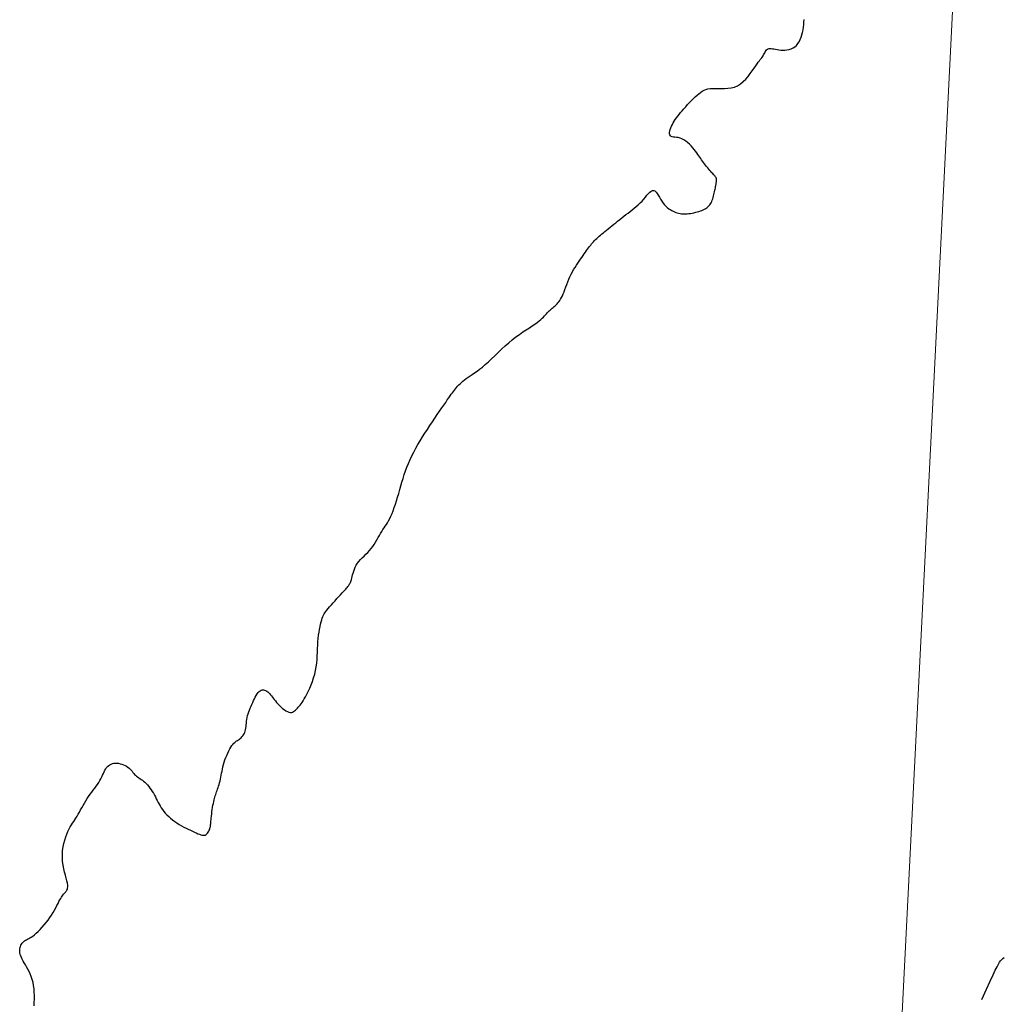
# Model space of a CAD drawing. Header units: millimetres. Extents: x 32690613 to 32693367, y 5343692 to 5344708.
# Tile 215 of 256: x 32692636 to 32692669, y 5343847 to 5343880. Entities that reach past the tile are written whole.
import ezdxf

# ---------------------------------------------------------------- set-up
doc = ezdxf.new("R2010")
doc.units = ezdxf.units.MM
doc.header["$LTSCALE"] = 20
doc.layers.get('0').update_dxf_attribs({"lineweight": 18})
doc.layers.get('Defpoints').update_dxf_attribs({"color": 11, "lineweight": 18})
doc.layers.add('02-DGM_HL_492.50', color=92, linetype='Continuous')
doc.layers.add('02-DGM_HL_493.00', color=102, linetype='Continuous')

# ---------------------------------------------------------------- blocks, each defined once
blk = doc.blocks.new('A$C78070446')
blk.add_line((4469989.147, 5343046.051), (4469922.857, 5342307.181))

msp = doc.modelspace()

# ---------------------------------------------------------------- linework, layer by layer
at = {"layer": '02-DGM_HL_492.50', "elevation": 492.5, "flags": 128}
msp.add_lwpolyline([(32692636.165, 5343847.11), (32692636.174, 5343847.222), (32692636.179, 5343847.336), (32692636.179, 5343847.451), (32692636.175, 5343847.566), (32692636.165, 5343847.68), (32692636.151, 5343847.791), (32692636.131, 5343847.898), (32692636.105, 5343848), (32692636.073, 5343848.096), (32692636.037, 5343848.186), (32692635.997, 5343848.27), (32692635.956, 5343848.349), (32692635.913, 5343848.423), (32692635.872, 5343848.493), (32692635.833, 5343848.559), (32692635.797, 5343848.622), (32692635.766, 5343848.682), (32692635.739, 5343848.739), (32692635.718, 5343848.793), (32692635.701, 5343848.845), (32692635.689, 5343848.895), (32692635.682, 5343848.943), (32692635.68, 5343848.988), (32692635.683, 5343849.032), (32692635.691, 5343849.075), (32692635.703, 5343849.115), (32692635.72, 5343849.153), (32692635.74, 5343849.189), (32692635.763, 5343849.223), (32692635.789, 5343849.253), (32692635.817, 5343849.28), (32692635.846, 5343849.304), (32692635.878, 5343849.325), (32692635.911, 5343849.343), (32692635.946, 5343849.361), (32692635.984, 5343849.381), (32692636.026, 5343849.404), (32692636.071, 5343849.431), (32692636.121, 5343849.465), (32692636.176, 5343849.508), (32692636.236, 5343849.559), (32692636.301, 5343849.62), (32692636.368, 5343849.687), (32692636.437, 5343849.761), (32692636.506, 5343849.84), (32692636.574, 5343849.922), (32692636.64, 5343850.006), (32692636.701, 5343850.092), (32692636.758, 5343850.177), (32692636.81, 5343850.262), (32692636.857, 5343850.344), (32692636.9, 5343850.423), (32692636.94, 5343850.498), (32692636.976, 5343850.568), (32692637.009, 5343850.632), (32692637.039, 5343850.689), (32692637.067, 5343850.738), (32692637.094, 5343850.781), (32692637.118, 5343850.818), (32692637.141, 5343850.849), (32692637.163, 5343850.877), (32692637.184, 5343850.902), (32692637.204, 5343850.925), (32692637.224, 5343850.946), (32692637.244, 5343850.968), (32692637.263, 5343850.992), (32692637.279, 5343851.018), (32692637.293, 5343851.05), (32692637.302, 5343851.088), (32692637.307, 5343851.133), (32692637.305, 5343851.189), (32692637.295, 5343851.255), (32692637.278, 5343851.334), (32692637.255, 5343851.423), (32692637.229, 5343851.523), (32692637.201, 5343851.63), (32692637.174, 5343851.744), (32692637.15, 5343851.863), (32692637.133, 5343851.986), (32692637.123, 5343852.11), (32692637.123, 5343852.235), (32692637.132, 5343852.359), (32692637.149, 5343852.48), (32692637.173, 5343852.598), (32692637.203, 5343852.711), (32692637.236, 5343852.818), (32692637.272, 5343852.917), (32692637.31, 5343853.007), (32692637.349, 5343853.087), (32692637.388, 5343853.158), (32692637.427, 5343853.224), (32692637.466, 5343853.284), (32692637.506, 5343853.342), (32692637.545, 5343853.399), (32692637.584, 5343853.458), (32692637.624, 5343853.52), (32692637.663, 5343853.586), (32692637.702, 5343853.657), (32692637.742, 5343853.731), (32692637.783, 5343853.807), (32692637.825, 5343853.885), (32692637.868, 5343853.963), (32692637.914, 5343854.041), (32692637.962, 5343854.117), (32692638.012, 5343854.19), (32692638.064, 5343854.262), (32692638.117, 5343854.331), (32692638.17, 5343854.399), (32692638.221, 5343854.466), (32692638.27, 5343854.531), (32692638.316, 5343854.596), (32692638.358, 5343854.66), (32692638.394, 5343854.724), (32692638.427, 5343854.787), (32692638.456, 5343854.849), (32692638.483, 5343854.909), (32692638.509, 5343854.967), (32692638.535, 5343855.021), (32692638.562, 5343855.072), (32692638.59, 5343855.12), (32692638.621, 5343855.162), (32692638.654, 5343855.2), (32692638.691, 5343855.233), (32692638.73, 5343855.261), (32692638.772, 5343855.283), (32692638.817, 5343855.3), (32692638.865, 5343855.311), (32692638.916, 5343855.316), (32692638.969, 5343855.315), (32692639.024, 5343855.308), (32692639.08, 5343855.296), (32692639.136, 5343855.28), (32692639.191, 5343855.259), (32692639.243, 5343855.235), (32692639.293, 5343855.207), (32692639.338, 5343855.177), (32692639.379, 5343855.144), (32692639.415, 5343855.11), (32692639.448, 5343855.074), (32692639.479, 5343855.038), (32692639.509, 5343855.003), (32692639.538, 5343854.968), (32692639.568, 5343854.935), (32692639.599, 5343854.903), (32692639.633, 5343854.874), (32692639.669, 5343854.847), (32692639.706, 5343854.821), (32692639.746, 5343854.794), (32692639.787, 5343854.766), (32692639.828, 5343854.736), (32692639.871, 5343854.703), (32692639.914, 5343854.665), (32692639.957, 5343854.623), (32692640.001, 5343854.576), (32692640.043, 5343854.525), (32692640.085, 5343854.471), (32692640.126, 5343854.414), (32692640.165, 5343854.355), (32692640.202, 5343854.294), (32692640.237, 5343854.233), (32692640.269, 5343854.172), (32692640.3, 5343854.111), (32692640.33, 5343854.049), (32692640.361, 5343853.988), (32692640.393, 5343853.927), (32692640.427, 5343853.865), (32692640.464, 5343853.804), (32692640.506, 5343853.743), (32692640.553, 5343853.683), (32692640.604, 5343853.623), (32692640.66, 5343853.563), (32692640.72, 5343853.505), (32692640.784, 5343853.448), (32692640.852, 5343853.393), (32692640.923, 5343853.34), (32692640.996, 5343853.29), (32692641.072, 5343853.242), (32692641.15, 5343853.197), (32692641.228, 5343853.154), (32692641.306, 5343853.114), (32692641.382, 5343853.077), (32692641.456, 5343853.042), (32692641.526, 5343853.01), (32692641.592, 5343852.98), (32692641.653, 5343852.952), (32692641.709, 5343852.928), (32692641.761, 5343852.907), (32692641.808, 5343852.891), (32692641.851, 5343852.879), (32692641.89, 5343852.874), (32692641.925, 5343852.875), (32692641.957, 5343852.883), (32692641.987, 5343852.898), (32692642.013, 5343852.92), (32692642.037, 5343852.946), (32692642.058, 5343852.977), (32692642.076, 5343853.01), (32692642.092, 5343853.044), (32692642.105, 5343853.078), (32692642.115, 5343853.111), (32692642.123, 5343853.142), (32692642.129, 5343853.171), (32692642.134, 5343853.2), (32692642.137, 5343853.231), (32692642.141, 5343853.265), (32692642.144, 5343853.303), (32692642.147, 5343853.347), (32692642.152, 5343853.399), (32692642.158, 5343853.458), (32692642.165, 5343853.524), (32692642.174, 5343853.595), (32692642.183, 5343853.668), (32692642.194, 5343853.743), (32692642.205, 5343853.817), (32692642.217, 5343853.888), (32692642.229, 5343853.954), (32692642.241, 5343854.013), (32692642.253, 5343854.068), (32692642.266, 5343854.118), (32692642.279, 5343854.164), (32692642.293, 5343854.208), (32692642.308, 5343854.252), (32692642.322, 5343854.295), (32692642.338, 5343854.339), (32692642.355, 5343854.386), (32692642.372, 5343854.434), (32692642.389, 5343854.485), (32692642.406, 5343854.538), (32692642.423, 5343854.594), (32692642.44, 5343854.651), (32692642.456, 5343854.711), (32692642.471, 5343854.773), (32692642.484, 5343854.837), (32692642.497, 5343854.904), (32692642.51, 5343854.972), (32692642.524, 5343855.042), (32692642.539, 5343855.115), (32692642.555, 5343855.189), (32692642.574, 5343855.264), (32692642.596, 5343855.342), (32692642.622, 5343855.421), (32692642.65, 5343855.5), (32692642.681, 5343855.578), (32692642.714, 5343855.654), (32692642.749, 5343855.726), (32692642.784, 5343855.793), (32692642.819, 5343855.853), (32692642.854, 5343855.906), (32692642.888, 5343855.95), (32692642.921, 5343855.986), (32692642.954, 5343856.016), (32692642.986, 5343856.042), (32692643.017, 5343856.064), (32692643.048, 5343856.084), (32692643.079, 5343856.104), (32692643.11, 5343856.125), (32692643.14, 5343856.148), (32692643.17, 5343856.174), (32692643.198, 5343856.203), (32692643.225, 5343856.235), (32692643.25, 5343856.27), (32692643.272, 5343856.309), (32692643.292, 5343856.351), (32692643.307, 5343856.396), (32692643.319, 5343856.446), (32692643.328, 5343856.498), (32692643.335, 5343856.554), (32692643.341, 5343856.611), (32692643.346, 5343856.671), (32692643.353, 5343856.732), (32692643.361, 5343856.795), (32692643.373, 5343856.858), (32692643.388, 5343856.921), (32692643.406, 5343856.984), (32692643.428, 5343857.047), (32692643.452, 5343857.111), (32692643.477, 5343857.174), (32692643.505, 5343857.238), (32692643.533, 5343857.302), (32692643.561, 5343857.365), (32692643.59, 5343857.429), (32692643.619, 5343857.491), (32692643.649, 5343857.551), (32692643.679, 5343857.606), (32692643.71, 5343857.657), (32692643.742, 5343857.701), (32692643.775, 5343857.737), (32692643.81, 5343857.764), (32692643.846, 5343857.782), (32692643.884, 5343857.789), (32692643.922, 5343857.789), (32692643.96, 5343857.781), (32692643.998, 5343857.766), (32692644.035, 5343857.746), (32692644.071, 5343857.721), (32692644.105, 5343857.692), (32692644.136, 5343857.661), (32692644.166, 5343857.627), (32692644.195, 5343857.59), (32692644.225, 5343857.551), (32692644.256, 5343857.509), (32692644.289, 5343857.465), (32692644.326, 5343857.418), (32692644.367, 5343857.369), (32692644.414, 5343857.318), (32692644.464, 5343857.266), (32692644.517, 5343857.215), (32692644.572, 5343857.167), (32692644.627, 5343857.123), (32692644.682, 5343857.086), (32692644.734, 5343857.057), (32692644.784, 5343857.038), (32692644.829, 5343857.03), (32692644.87, 5343857.031), (32692644.909, 5343857.042), (32692644.944, 5343857.06), (32692644.978, 5343857.083), (32692645.009, 5343857.111), (32692645.04, 5343857.142), (32692645.07, 5343857.174), (32692645.1, 5343857.207), (32692645.131, 5343857.241), (32692645.162, 5343857.278), (32692645.195, 5343857.32), (32692645.229, 5343857.367), (32692645.266, 5343857.422), (32692645.305, 5343857.486), (32692645.347, 5343857.56), (32692645.392, 5343857.646), (32692645.439, 5343857.742), (32692645.487, 5343857.846), (32692645.535, 5343857.959), (32692645.58, 5343858.076), (32692645.621, 5343858.198), (32692645.657, 5343858.323), (32692645.687, 5343858.449), (32692645.71, 5343858.575), (32692645.726, 5343858.7), (32692645.738, 5343858.825), (32692645.745, 5343858.948), (32692645.75, 5343859.069), (32692645.755, 5343859.188), (32692645.76, 5343859.305), (32692645.766, 5343859.42), (32692645.776, 5343859.531), (32692645.788, 5343859.638), (32692645.803, 5343859.741), (32692645.819, 5343859.839), (32692645.837, 5343859.93), (32692645.856, 5343860.014), (32692645.874, 5343860.091), (32692645.893, 5343860.159), (32692645.911, 5343860.217), (32692645.93, 5343860.269), (32692645.95, 5343860.316), (32692645.973, 5343860.359), (32692645.999, 5343860.402), (32692646.03, 5343860.445), (32692646.067, 5343860.493), (32692646.111, 5343860.545), (32692646.163, 5343860.605), (32692646.221, 5343860.67), (32692646.282, 5343860.739), (32692646.346, 5343860.809), (32692646.411, 5343860.88), (32692646.473, 5343860.948), (32692646.532, 5343861.012), (32692646.586, 5343861.07), (32692646.632, 5343861.12), (32692646.672, 5343861.163), (32692646.706, 5343861.2), (32692646.734, 5343861.232), (32692646.758, 5343861.26), (32692646.779, 5343861.284), (32692646.796, 5343861.307), (32692646.812, 5343861.329), (32692646.826, 5343861.35), (32692646.839, 5343861.373), (32692646.852, 5343861.397), (32692646.864, 5343861.423), (32692646.875, 5343861.453), (32692646.887, 5343861.487), (32692646.899, 5343861.526), (32692646.911, 5343861.572), (32692646.924, 5343861.623), (32692646.939, 5343861.68), (32692646.956, 5343861.742), (32692646.976, 5343861.807), (32692647.001, 5343861.874), (32692647.03, 5343861.941), (32692647.064, 5343862.009), (32692647.105, 5343862.074), (32692647.153, 5343862.137), (32692647.207, 5343862.198), (32692647.264, 5343862.258), (32692647.325, 5343862.317), (32692647.387, 5343862.378), (32692647.449, 5343862.439), (32692647.509, 5343862.503), (32692647.567, 5343862.57), (32692647.62, 5343862.641), (32692647.67, 5343862.714), (32692647.717, 5343862.79), (32692647.761, 5343862.865), (32692647.803, 5343862.941), (32692647.843, 5343863.014), (32692647.883, 5343863.085), (32692647.922, 5343863.151), (32692647.962, 5343863.213), (32692648.001, 5343863.272), (32692648.04, 5343863.329), (32692648.08, 5343863.387), (32692648.119, 5343863.447), (32692648.158, 5343863.512), (32692648.197, 5343863.584), (32692648.236, 5343863.664), (32692648.274, 5343863.754), (32692648.312, 5343863.853), (32692648.349, 5343863.959), (32692648.387, 5343864.073), (32692648.424, 5343864.191), (32692648.461, 5343864.314), (32692648.497, 5343864.439), (32692648.534, 5343864.565), (32692648.571, 5343864.692), (32692648.609, 5343864.818), (32692648.647, 5343864.945), (32692648.688, 5343865.071), (32692648.731, 5343865.198), (32692648.778, 5343865.325), (32692648.829, 5343865.452), (32692648.884, 5343865.579), (32692648.944, 5343865.707), (32692649.009, 5343865.835), (32692649.078, 5343865.962), (32692649.15, 5343866.09), (32692649.226, 5343866.218), (32692649.305, 5343866.346), (32692649.386, 5343866.475), (32692649.469, 5343866.603), (32692649.553, 5343866.731), (32692649.638, 5343866.858), (32692649.721, 5343866.982), (32692649.802, 5343867.103), (32692649.881, 5343867.217), (32692649.955, 5343867.326), (32692650.024, 5343867.426), (32692650.087, 5343867.517), (32692650.142, 5343867.597), (32692650.192, 5343867.669), (32692650.236, 5343867.732), (32692650.276, 5343867.788), (32692650.313, 5343867.839), (32692650.348, 5343867.887), (32692650.382, 5343867.931), (32692650.416, 5343867.974), (32692650.452, 5343868.018), (32692650.489, 5343868.061), (32692650.529, 5343868.104), (32692650.571, 5343868.147), (32692650.617, 5343868.191), (32692650.666, 5343868.234), (32692650.72, 5343868.278), (32692650.778, 5343868.322), (32692650.842, 5343868.367), (32692650.91, 5343868.412), (32692650.984, 5343868.461), (32692651.062, 5343868.514), (32692651.146, 5343868.572), (32692651.235, 5343868.637), (32692651.328, 5343868.71), (32692651.427, 5343868.792), (32692651.53, 5343868.885), (32692651.637, 5343868.985), (32692651.748, 5343869.092), (32692651.863, 5343869.202), (32692651.979, 5343869.314), (32692652.098, 5343869.424), (32692652.218, 5343869.532), (32692652.339, 5343869.634), (32692652.46, 5343869.729), (32692652.58, 5343869.816), (32692652.697, 5343869.897), (32692652.81, 5343869.971), (32692652.916, 5343870.04), (32692653.015, 5343870.104), (32692653.105, 5343870.163), (32692653.184, 5343870.218), (32692653.251, 5343870.269), (32692653.307, 5343870.316), (32692653.355, 5343870.361), (32692653.395, 5343870.403), (32692653.43, 5343870.442), (32692653.462, 5343870.479), (32692653.492, 5343870.514), (32692653.521, 5343870.548), (32692653.552, 5343870.579), (32692653.584, 5343870.61), (32692653.617, 5343870.639), (32692653.651, 5343870.668), (32692653.685, 5343870.697), (32692653.719, 5343870.725), (32692653.753, 5343870.754), (32692653.787, 5343870.783), (32692653.82, 5343870.813), (32692653.852, 5343870.845), (32692653.883, 5343870.879), (32692653.914, 5343870.916), (32692653.945, 5343870.958), (32692653.974, 5343871.005), (32692654.004, 5343871.058), (32692654.033, 5343871.118), (32692654.061, 5343871.185), (32692654.09, 5343871.259), (32692654.119, 5343871.338), (32692654.149, 5343871.421), (32692654.181, 5343871.507), (32692654.214, 5343871.593), (32692654.249, 5343871.68), (32692654.287, 5343871.765), (32692654.328, 5343871.848), (32692654.371, 5343871.928), (32692654.415, 5343872.006), (32692654.461, 5343872.081), (32692654.508, 5343872.154), (32692654.554, 5343872.224), (32692654.6, 5343872.292), (32692654.645, 5343872.357), (32692654.689, 5343872.42), (32692654.731, 5343872.481), (32692654.772, 5343872.539), (32692654.811, 5343872.595), (32692654.849, 5343872.648), (32692654.886, 5343872.699), (32692654.921, 5343872.747), (32692654.956, 5343872.792), (32692654.99, 5343872.835), (32692655.023, 5343872.875), (32692655.056, 5343872.913), (32692655.089, 5343872.95), (32692655.123, 5343872.986), (32692655.159, 5343873.022), (32692655.196, 5343873.058), (32692655.236, 5343873.095), (32692655.278, 5343873.133), (32692655.323, 5343873.172), (32692655.371, 5343873.213), (32692655.421, 5343873.255), (32692655.474, 5343873.298), (32692655.529, 5343873.344), (32692655.586, 5343873.39), (32692655.646, 5343873.439), (32692655.707, 5343873.489), (32692655.771, 5343873.54), (32692655.836, 5343873.593), (32692655.903, 5343873.647), (32692655.971, 5343873.701), (32692656.041, 5343873.756), (32692656.111, 5343873.811), (32692656.182, 5343873.866), (32692656.253, 5343873.92), (32692656.324, 5343873.975), (32692656.395, 5343874.03), (32692656.465, 5343874.085), (32692656.533, 5343874.143), (32692656.6, 5343874.201), (32692656.664, 5343874.262), (32692656.726, 5343874.326), (32692656.784, 5343874.392), (32692656.84, 5343874.457), (32692656.892, 5343874.52), (32692656.942, 5343874.577), (32692656.99, 5343874.625), (32692657.035, 5343874.66), (32692657.079, 5343874.681), (32692657.121, 5343874.683), (32692657.161, 5343874.665), (32692657.2, 5343874.63), (32692657.239, 5343874.581), (32692657.277, 5343874.521), (32692657.316, 5343874.455), (32692657.356, 5343874.386), (32692657.397, 5343874.318), (32692657.44, 5343874.253), (32692657.486, 5343874.196), (32692657.533, 5343874.147), (32692657.581, 5343874.103), (32692657.63, 5343874.066), (32692657.68, 5343874.034), (32692657.73, 5343874.006), (32692657.779, 5343873.982), (32692657.827, 5343873.962), (32692657.874, 5343873.943), (32692657.92, 5343873.928), (32692657.966, 5343873.914), (32692658.012, 5343873.904), (32692658.058, 5343873.896), (32692658.106, 5343873.891), (32692658.154, 5343873.889), (32692658.205, 5343873.889), (32692658.258, 5343873.893), (32692658.314, 5343873.899), (32692658.37, 5343873.907), (32692658.427, 5343873.918), (32692658.484, 5343873.93), (32692658.541, 5343873.944), (32692658.597, 5343873.96), (32692658.651, 5343873.976), (32692658.702, 5343873.993), (32692658.752, 5343874.011), (32692658.799, 5343874.031), (32692658.843, 5343874.052), (32692658.884, 5343874.075), (32692658.922, 5343874.1), (32692658.957, 5343874.128), (32692658.989, 5343874.159), (32692659.017, 5343874.193), (32692659.043, 5343874.23), (32692659.065, 5343874.27), (32692659.085, 5343874.311), (32692659.102, 5343874.355), (32692659.118, 5343874.401), (32692659.133, 5343874.448), (32692659.146, 5343874.496), (32692659.158, 5343874.544), (32692659.17, 5343874.593), (32692659.18, 5343874.641), (32692659.19, 5343874.688), (32692659.199, 5343874.732), (32692659.207, 5343874.774), (32692659.214, 5343874.812), (32692659.22, 5343874.846), (32692659.225, 5343874.875), (32692659.23, 5343874.9), (32692659.234, 5343874.921), (32692659.237, 5343874.939), (32692659.239, 5343874.955), (32692659.242, 5343874.97), (32692659.243, 5343874.983), (32692659.245, 5343874.997), (32692659.247, 5343875.011), (32692659.248, 5343875.025), (32692659.248, 5343875.04), (32692659.248, 5343875.055), (32692659.246, 5343875.07), (32692659.243, 5343875.085), (32692659.239, 5343875.1), (32692659.232, 5343875.116), (32692659.224, 5343875.131), (32692659.213, 5343875.147), (32692659.199, 5343875.164), (32692659.183, 5343875.182), (32692659.164, 5343875.203), (32692659.142, 5343875.227), (32692659.117, 5343875.253), (32692659.089, 5343875.284), (32692659.057, 5343875.319), (32692659.023, 5343875.357), (32692658.987, 5343875.399), (32692658.95, 5343875.443), (32692658.912, 5343875.488), (32692658.875, 5343875.535), (32692658.839, 5343875.581), (32692658.805, 5343875.627), (32692658.773, 5343875.672), (32692658.742, 5343875.717), (32692658.713, 5343875.762), (32692658.683, 5343875.807), (32692658.652, 5343875.854), (32692658.618, 5343875.903), (32692658.581, 5343875.954), (32692658.539, 5343876.009), (32692658.493, 5343876.067), (32692658.442, 5343876.128), (32692658.387, 5343876.188), (32692658.329, 5343876.247), (32692658.268, 5343876.303), (32692658.205, 5343876.353), (32692658.142, 5343876.396), (32692658.078, 5343876.43), (32692658.015, 5343876.454), (32692657.953, 5343876.469), (32692657.895, 5343876.479), (32692657.84, 5343876.485), (32692657.79, 5343876.491), (32692657.747, 5343876.499), (32692657.712, 5343876.512), (32692657.685, 5343876.531), (32692657.668, 5343876.56), (32692657.66, 5343876.597), (32692657.661, 5343876.642), (32692657.668, 5343876.691), (32692657.682, 5343876.745), (32692657.702, 5343876.802), (32692657.726, 5343876.86), (32692657.753, 5343876.918), (32692657.784, 5343876.975), (32692657.817, 5343877.03), (32692657.853, 5343877.086), (32692657.893, 5343877.142), (32692657.935, 5343877.199), (32692657.982, 5343877.257), (32692658.032, 5343877.318), (32692658.086, 5343877.381), (32692658.143, 5343877.447), (32692658.204, 5343877.516), (32692658.267, 5343877.585), (32692658.332, 5343877.654), (32692658.397, 5343877.722), (32692658.462, 5343877.787), (32692658.526, 5343877.848), (32692658.588, 5343877.905), (32692658.647, 5343877.956), (32692658.705, 5343878), (32692658.763, 5343878.039), (32692658.823, 5343878.071), (32692658.886, 5343878.097), (32692658.955, 5343878.117), (32692659.03, 5343878.13), (32692659.112, 5343878.137), (32692659.204, 5343878.137), (32692659.304, 5343878.134), (32692659.409, 5343878.131), (32692659.518, 5343878.132), (32692659.629, 5343878.138), (32692659.74, 5343878.153), (32692659.849, 5343878.181), (32692659.954, 5343878.225), (32692660.053, 5343878.286), (32692660.146, 5343878.363), (32692660.233, 5343878.45), (32692660.314, 5343878.543), (32692660.388, 5343878.639), (32692660.456, 5343878.734), (32692660.517, 5343878.823), (32692660.571, 5343878.903), (32692660.618, 5343878.97), (32692660.66, 5343879.025), (32692660.695, 5343879.071), (32692660.727, 5343879.11), (32692660.754, 5343879.144), (32692660.778, 5343879.174), (32692660.8, 5343879.204), (32692660.82, 5343879.234), (32692660.839, 5343879.268), (32692660.858, 5343879.303), (32692660.877, 5343879.339), (32692660.897, 5343879.374), (32692660.918, 5343879.406), (32692660.941, 5343879.435), (32692660.966, 5343879.459), (32692660.993, 5343879.476), (32692661.024, 5343879.485), (32692661.059, 5343879.487), (32692661.097, 5343879.485), (32692661.139, 5343879.478), (32692661.186, 5343879.468), (32692661.236, 5343879.458), (32692661.292, 5343879.447), (32692661.352, 5343879.438), (32692661.417, 5343879.431), (32692661.486, 5343879.429), (32692661.557, 5343879.431), (32692661.629, 5343879.438), (32692661.7, 5343879.452), (32692661.77, 5343879.474), (32692661.835, 5343879.504), (32692661.896, 5343879.543), (32692661.951, 5343879.591), (32692661.999, 5343879.649), (32692662.042, 5343879.715), (32692662.079, 5343879.787), (32692662.111, 5343879.865), (32692662.137, 5343879.946), (32692662.159, 5343880.031), (32692662.175, 5343880.117), (32692662.188, 5343880.204), (32692662.196, 5343880.291), (32692662.202, 5343880.377), (32692662.205, 5343880.46)], dxfattribs=at)
at = {"layer": '02-DGM_HL_493.00', "elevation": 493, "flags": 128}
msp.add_lwpolyline([(32692668.222, 5343847.321), (32692668.378, 5343847.664), (32692668.502, 5343847.938), (32692668.6, 5343848.15), (32692668.675, 5343848.311), (32692668.734, 5343848.43), (32692668.78, 5343848.515), (32692668.818, 5343848.577), (32692668.853, 5343848.624), (32692668.888, 5343848.665), (32692668.927, 5343848.702), (32692668.969, 5343848.736)], dxfattribs=at)

# ---------------------------------------------------------------- block references
at = {"layer": 'Defpoints', "rotation": 2.237485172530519}
msp.add_blockref('A$C78070446', (28434719.524, -168960.664), dxfattribs=at)

doc.saveas('drawing.dxf')
